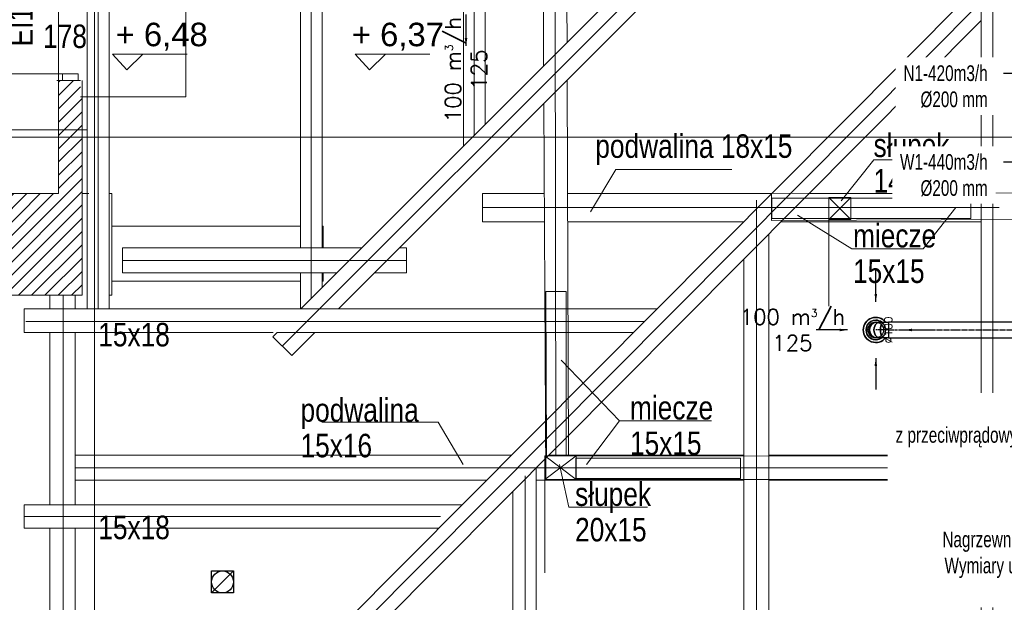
# Model space of a CAD drawing. Header units: millimetres. Extents: x -573548 to 674770, y -246895 to -89040.
# Tile 173 of 199: x 87468 to 93754, y -178223 to -174504. Entities that reach past the tile are written whole.
import ezdxf
from ezdxf import colors
from ezdxf.entities.mleader import LeaderData, LeaderLine
from ezdxf.enums import TextEntityAlignment as Align
from ezdxf.math import Vec2, Vec3

# ---------------------------------------------------------------- set-up
doc = ezdxf.new("R2010")
doc.units = ezdxf.units.MM
doc.linetypes.add('Oś', pattern=[22.225, 12.7, -3.175, 3.175, -3.175])
for name, color, linetype in [('__S_WM_OPIS', 151, 'Continuous'), ('FLUID-N2-100-ARRGR', 7, 'Continuous'), ('FLUID-W2', 7, 'Continuous'), ('FLUID-W2-100-ARRGR', 7, 'Continuous'), ('FLUID-W2-50-DIM', 7, 'Continuous'), ('FLUID-W2-SYM', 7, 'Continuous'), ('FLUID-WC2', 7, 'Continuous')]:
    doc.layers.add(name, color=color, linetype=linetype)
for name, color, linetype, lineweight in [('A.05 RZUT PODDASZA_is$0$DIM MALY_Nr_pióra__8', 8, 'Continuous', 9), ('A.05 RZUT PODDASZA_is$0$Drawing & Figure_Nr_pióra__18', 8, 'Continuous', 9), ('A.05 RZUT PODDASZA_is$0$Koty_Nr_pióra__1', 8, 'Continuous', 9), ('A.05 RZUT PODDASZA_is$0$Koty_Nr_pióra__61', 8, 'Continuous', 9), ('A.05 RZUT PODDASZA_is$0$murłata#1_Nr_pióra__7', 8, 'Continuous', 9), ('A.05 RZUT PODDASZA_is$0$Nowe_A-DRZWI_Nr_pióra__59', 8, 'Continuous', 9), ('A.05 RZUT PODDASZA_is$0$Nowe_opisy inne_Nr_pióra__59', 8, 'Continuous', 9), ('A.05 RZUT PODDASZA_is$0$obwody#7_Nr_pióra__5', 8, 'Continuous', 9), ('A.05 RZUT PODDASZA_is$0$opisy inne_Nr_pióra__1', 8, 'Continuous', 9), ('A.05 RZUT PODDASZA_is$0$OSIE_Nr_pióra__1', 8, 'Continuous', 9), ('A.05 RZUT PODDASZA_is$0$platew_Nr_pióra__1', 8, 'Continuous', 9), ('A.05 RZUT PODDASZA_is$0$podwaliny_Nr_pióra__7', 8, 'Continuous', 9), ('A.05 RZUT PODDASZA_is$0$SCIANY_KONSTR_Nr_pióra__21', 8, 'Continuous', 9), ('A.05 RZUT PODDASZA_is$0$Structural - Grid', 8, 'Continuous', 9), ('A.05 RZUT PODDASZA_is$0$Structural - Grid_Nr_pióra__17', 8, 'Continuous', 9), ('A.05 RZUT PODDASZA_is$0$WIDOK2_Nr_pióra__1', 8, 'Continuous', 9), ('A.05 RZUT PODDASZA_is$0$WIDOK_Nr_pióra__1', 8, 'Continuous', 9), ('A.05 RZUT PODDASZA_is$0$wiezba_Nr_pióra__1', 8, 'Continuous', 9), ('A.05 RZUT PODDASZA_is$0$wiezba_Nr_pióra__2', 8, 'Continuous', 9), ('A.05 RZUT PODDASZA_is$0$wiezba_Nr_pióra__41', 8, 'Continuous', 9)]:
    doc.layers.add(name, color=color, linetype=linetype, lineweight=lineweight)
doc.styles.add('A.05 RZUT PODDASZA_is$0$STYL_AUTOMATYCZNY_1', font='Arial.ttf')
doc.styles.add('A.05 RZUT PODDASZA_is$0$STYL_AUTOMATYCZNY_6', font='Arial.ttf', dxfattribs={"width": 0.7})
doc.styles.add('FDBES', font='simplex.shx')
doc.styles.add('WĄSKI 2', font='arial.ttf', dxfattribs={"width": 0.7})
doc.dimstyles.new('FDBES', dxfattribs={"dimscale": 50, "dimtxt": 4, "dimasz": 2.5, "dimexe": 0.8, "dimexo": 2, "dimgap": 1, "dimtad": 1, "dimdsep": 46, "dimtxsty": 'FDBES', "dimcen": 2.5, "dimclrd": 4, "dimclre": 5, "dimadec": 0, "dimazin": 0, "dimtfac": 1, "dimtmove": 0, "dimatfit": 3, "dimfxl": 1, "dimarcsym": 0})

# ---------------------------------------------------------------- blocks, each defined once
blk = doc.blocks.new('A.05 RZUT PODDASZA_is$0$Standardowy znacznik osi_2')
at = {"layer": 'A.05 RZUT PODDASZA_is$0$Structural - Grid_Nr_pióra__17'}
blk.add_line((1000, 0), (17853.1, 0), dxfattribs=at)
at = {"layer": 'A.05 RZUT PODDASZA_is$0$Structural - Grid_Nr_pióra__17', "style": 'A.05 RZUT PODDASZA_is$0$STYL_AUTOMATYCZNY_1'}
for tag, p in [('AC_MarkerText_1_0', (5, -80)), ('AC_MarkerText_1_1', (19358.1, -80))]:
    blk.add_attdef(tag, text='', height=350, rotation=270, dxfattribs=at).set_placement(p, align=Align.TOP_CENTER)
blk = doc.blocks.new('A.05 RZUT PODDASZA_is$0$Standardowy znacznik osi_3')
at = {"layer": 'A.05 RZUT PODDASZA_is$0$Structural - Grid_Nr_pióra__17'}
blk.add_line((2962.2, 0), (40906.6, 0), dxfattribs=at)
at = {"layer": 'A.05 RZUT PODDASZA_is$0$Structural - Grid_Nr_pióra__17', "style": 'A.05 RZUT PODDASZA_is$0$STYL_AUTOMATYCZNY_1'}
for tag, p in [('AC_MarkerText_1_0', (-250, -335)), ('AC_MarkerText_1_1', (44118.7, -335))]:
    blk.add_attdef(tag, text='', height=350, rotation=180, dxfattribs=at).set_placement(p, align=Align.TOP_CENTER)
blk = doc.blocks.new('A.05 RZUT PODDASZA_is')
at = {"layer": 'A.05 RZUT PODDASZA_is$0$Drawing & Figure_Nr_pióra__18'}
h = blk.add_hatch(dxfattribs=at)
h.set_pattern_fill('Common_Brick_0001', color=256, style=0, pattern_type=2)
h.set_pattern_definition([(45, (0, 0), (-42.426407, 42.426407), [])])
h.paths.add_polyline_path([(83186.6, -100613.7), (83137.9, -100972.8), (83137.9, -101122.8), (83137.9, -101262.8), (83137.9, -101286.8), (83152.9, -101286.8, 0.436052), (83162.6, -101296.8), (83235, -101296.8, -0.371445), (83250.9, -101309.8), (83262.9, -101309.8), (83262.9, -101322.8), (83277.9, -101322.8), (83277.9, -101262.8), (83393.4, -101262.8), (87340.4, -101262.8), (87816.7, -101262.8), (87816.7, -100207.8), (87816.7, -99996.2), (87806.7, -99996.2), (87806.7, -99892.8), (87791.4, -99892.8), (87791.4, -99892.8), (87734.1, -99892.8), (87666.7, -99892.8), (87666.7, -100207.8), (87666.7, -100613.7), (87340.4, -100613.7), (85457.3, -100613.7), (84951.4, -100613.7), (84951.4, -100892.8), (84811.4, -100892.8), (84811.4, -100613.7), (83210.4, -100613.7, -0.294255), (83206, -100618.8, -0.458912), (83198, -100613.7)])
at = {"layer": 'A.05 RZUT PODDASZA_is$0$DIM MALY_Nr_pióra__8'}
for p, q in [((92583.9, -100647.4), (92583.9, -101332.9)), ((90772.4, -102385.9), (90772.4, -103034.4))]:
    blk.add_line(p, q, dxfattribs=at)
at = {"layer": 'A.05 RZUT PODDASZA_is$0$Koty_Nr_pióra__1'}
for points in [[(88489, -99724.1), (88011.7, -99724.1), (88102.9, -99823.6), (88205, -99724.1)], [(90037.2, -99724.1), (89559.9, -99724.1), (89651.1, -99823.6), (89753.2, -99724.1)]]:
    blk.add_lwpolyline(points, dxfattribs=at)
at = {"layer": 'A.05 RZUT PODDASZA_is$0$murłata#1_Nr_pióra__7'}
for p, q in [((87612.3, -101350.4), (87612.3, -101262.8)), ((87772.3, -101350.4), (87772.3, -101262.8)), ((87612.3, -102600.4), (87612.3, -101500.4)), ((87772.3, -102600.4), (87772.3, -101500.4)), ((87612.3, -103830.4), (87612.3, -102750.4)), ((87772.3, -103830.4), (87772.3, -102750.4))]:
    blk.add_line(p, q, dxfattribs=at)
at = {"layer": 'A.05 RZUT PODDASZA_is$0$Nowe_A-DRZWI_Nr_pióra__59'}
blk.add_lwpolyline([(87692, -99850.4), (87692, -99892.8), (87791.4, -99892.8), (87791.4, -99850.4), (86987.9, -99850.1, -0.414214), (87683.4, -99155.2), (87791.4, -99155.2), (87791.4, -99112.8), (87692, -99112.8), (87692, -99155.2)], format="xyb", dxfattribs=at)
at = {"layer": 'A.05 RZUT PODDASZA_is$0$obwody#7_Nr_pióra__5'}
blk.add_lwpolyline([(87666.7, -100613.7), (85457.3, -100613.7), (85457.3, -99408.7), (84836.7, -99408.7), (84836.7, -98203.7), (87666.7, -98203.7)], close=True, dxfattribs=at)
at = {"layer": 'A.05 RZUT PODDASZA_is$0$opisy inne_Nr_pióra__1'}
for p, q in [((92383.6, -100751.7), (92732, -100965.9)), ((90875, -101677.7), (91247.1, -102064))]:
    blk.add_line(p, q, dxfattribs=at)
for points in [[(93326.3, -100398), (92872.6, -100398), (92662.7, -100660.1)], [(91965.8, -100459.5), (91224.1, -100459.5), (91064, -100729.7)], [(92732, -100965.9), (93185.7, -100965.9), (93395.5, -100703.8)], [(89348.2, -102073.6), (90089.8, -102073.6), (90250, -102343.8)], [(91036.9, -102343.8), (91247.1, -102064), (91835, -102064)], [(90866.1, -102343.9), (90924.7, -102616.2), (91426.7, -102616.2)]]:
    blk.add_lwpolyline(points, dxfattribs=at)
at = {"layer": 'A.05 RZUT PODDASZA_is$0$OSIE_Nr_pióra__1'}
for p, q in [((93632.3, -93185.2), (93632.3, -105475.2)), ((90832.3, -96213.8), (90842.7, -102283.8)), ((87920.5, -99249.5), (87920.5, -101350.4)), ((89280.5, -99249.5), (89280.5, -101282.9)), ((90321.2, -99249.5), (90321.2, -100242.2)), ((87555, -105422.5), (93612.3, -99333.8)), ((89095.3, -101588.3), (91349.9, -99333.8)), ((92122.3, -100655.5), (92122.3, -105475.2)), ((93671, -100703.8), (90373.2, -100703.8)), ((89887.6, -101040.4), (88075, -101040.4)), ((87697.3, -105138.9), (87697.3, -101262.8)), ((91405.5, -101430.4), (87457.3, -101430.4)), ((108642.7, -102363.8), (87772.3, -102363.8)), ((90646.1, -102415.6), (90646.1, -105476.9)), ((90105.5, -102675.4), (87447.3, -102675.4))]:
    blk.add_line(p, q, dxfattribs=at)
at = {"layer": 'A.05 RZUT PODDASZA_is$0$platew_Nr_pióra__1'}
for p, q in [((90763.9, -99799.5), (90762.6, -99405.2)), ((90913.4, -99650), (90912.6, -99405.2)), ((90921.9, -102289), (90914.2, -99889.7)), ((90777.4, -102438.9), (90764.7, -100039.2)), ((106896.5, -100578.5), (92219, -100613)), ((92219, -100613), (92219, -100785.8)), ((106896.5, -100728.8), (92219, -100785.8)), ((110647.3, -102292.9), (90921.9, -102289)), ((110647.3, -102442.9), (90777.4, -102438.9))]:
    blk.add_line(p, q, dxfattribs=at)
at = {"layer": 'A.05 RZUT PODDASZA_is$0$podwaliny_Nr_pióra__7'}
for p, q in [((90766.5, -100613.8), (90373.2, -100613.8)), ((90373.2, -100613.8), (90373.2, -100793.8)), ((92219, -100613.8), (90916.5, -100613.8)), ((93557.3, -100613.8), (92458.8, -100613.8)), ((90767.1, -100793.8), (90373.2, -100793.8)), ((92039.9, -100793.8), (90917.1, -100793.8)), ((93557.3, -100793.8), (92279.7, -100793.8))]:
    blk.add_line(p, q, dxfattribs=at)
for points in [[(87772.3, -102283.8), (90557.6, -102283.8)], [(90797.4, -102283.8), (92042.3, -102283.8)], [(92202.3, -102283.8), (93557.3, -102283.8)], [(90398.5, -102443.8), (87772.3, -102443.8)], [(92042.3, -102443.8), (90716.1, -102443.8)], [(93557.3, -102443.8), (92202.3, -102443.8)]]:
    blk.add_lwpolyline(points, dxfattribs=at)
at = {"layer": 'A.05 RZUT PODDASZA_is$0$SCIANY_KONSTR_Nr_pióra__21'}
for p, q in [((87806.7, -99892.8), (87656.7, -99892.8)), ((87666.7, -100612.8), (87666.7, -99892.8)), ((87816.7, -99892.8), (87816.7, -101262.8)), ((87666.7, -100612.8), (84951.4, -100612.8)), ((87816.7, -101262.8), (83277.9, -101262.8))]:
    blk.add_line(p, q, dxfattribs=at)
at = {"layer": 'A.05 RZUT PODDASZA_is$0$WIDOK2_Nr_pióra__1'}
for p, q in [((87860.5, -100612.8), (87816.7, -100612.8)), ((88006.7, -100612.8), (87990.5, -100612.8)), ((88006.7, -100612.8), (88006.7, -101262.8)), ((88006.7, -100822.8), (89210.5, -100822.8)), ((89350.5, -100822.8), (89356.7, -100822.8)), ((89356.7, -100822.8), (89356.7, -100960.4)), ((89356.7, -101120.4), (89356.7, -101172.8)), ((88006.7, -101172.8), (89210.5, -101172.8)), ((89350.5, -101172.8), (89356.7, -101172.8)), ((87990.5, -101262.8), (88006.7, -101262.8))]:
    blk.add_line(p, q, dxfattribs=at)
at = {"layer": 'A.05 RZUT PODDASZA_is$0$WIDOK_Nr_pióra__1'}
for p, q in [((88478.9, -98899.7), (88478.9, -99996.2)), ((88478.9, -99996.2), (87806.7, -99996.2)), ((81241.7, -100207.8), (87850.5, -100207.8))]:
    blk.add_line(p, q, dxfattribs=at)
at = {"layer": 'A.05 RZUT PODDASZA_is$0$wiezba_Nr_pióra__1'}
for p, q in [((87850.5, -99367.8), (87850.5, -101350.4)), ((87990.5, -99367.8), (87990.5, -101350.4)), ((89210.5, -101120.4), (89210.5, -101352.9)), ((89350.5, -101120.4), (89350.5, -101212.9))]:
    blk.add_line(p, q, dxfattribs=at)
for points in [[(92219.7, -100774.1), (93491.2, -100774.1), (93491.2, -100644.1), (92219.7, -100644.1)], [(90783, -102288.9), (90778, -101238.9), (90908, -101238.9), (90908, -102288.9)], [(90969.9, -102431.9), (92019.9, -102431.9), (92019.9, -102301.9), (90969.9, -102301.9)]]:
    blk.add_lwpolyline(points, close=True, dxfattribs=at)
at = {"layer": 'A.05 RZUT PODDASZA_is$0$wiezba_Nr_pióra__2'}
for p, q in [((93557.3, -93185.2), (93557.3, -105475.2)), ((87494.9, -105362.4), (93492.1, -99334.1)), ((89210.5, -99367.8), (89210.5, -100960.4)), ((89350.5, -99367.8), (89350.5, -100960.4)), ((90251.2, -99367.8), (90251.2, -100312.2)), ((90391.2, -99367.8), (90391.2, -100172.2)), ((89213.1, -101350.4), (91158.2, -99405.2)), ((89453.5, -101350.4), (91398.6, -99405.2)), ((87615.1, -105482.6), (93557.3, -99509.6)), ((89035.2, -101528.2), (89063.1, -101500.4)), ((89155.5, -101648.4), (89303.5, -101500.4)), ((89035.2, -101528.2), (89155.5, -101648.4)), ((90242.7, -102600.4), (87447.3, -102600.4)), ((87447.3, -102600.4), (87447.3, -102750.4)), ((90093.5, -102750.4), (87447.3, -102750.4))]:
    blk.add_line(p, q, dxfattribs=at)
for points in [[(92042.3, -101032.5), (92042.3, -105475.2), (92202.3, -105475.2), (92202.3, -100871.6)], [(89443.1, -101120.4), (88075, -101120.4), (88075, -100960.4), (89603.1, -100960.4)], [(89843.5, -100960.4), (89887.6, -100960.4), (89887.6, -101120.4), (89683.5, -101120.4)], [(89037.4, -101500.4), (87447.3, -101500.4), (87447.3, -101350.4), (89213.1, -101350.4)], [(89213.1, -101350.4), (91486.2, -101350.4)], [(91337, -101500.4), (89063.1, -101500.4)], [(90566.1, -102516.3), (90566.1, -105476.9), (90716.1, -105476.9), (90716.1, -102365.5)]]:
    blk.add_lwpolyline(points, dxfattribs=at)
at = {"layer": 'A.05 RZUT PODDASZA_is$0$wiezba_Nr_pióra__41'}
for p, q in [((92584.2, -100779.4), (92724.2, -100639.4)), ((92584.2, -100639.4), (92724.2, -100779.4)), ((90772.4, -102288.9), (90972.4, -102438.9)), ((90772.4, -102438.9), (90972.4, -102288.9))]:
    blk.add_line(p, q, dxfattribs=at)
for points in [[(92584.2, -100779.4), (92724.2, -100779.4), (92724.2, -100639.4), (92584.2, -100639.4)], [(90772.4, -102288.9), (90972.4, -102288.9), (90972.4, -102438.9), (90772.4, -102438.9)]]:
    blk.add_lwpolyline(points, close=True, dxfattribs=at)
at = {"layer": 'A.05 RZUT PODDASZA_is$0$Structural - Grid', "zscale": 1000}
for name, p, rotation in [('A.05 RZUT PODDASZA_is$0$Standardowy znacznik osi_2', (87897.3, -108395.1), 90), ('A.05 RZUT PODDASZA_is$0$Standardowy znacznik osi_3', (121683.4, -100254.9), 180)]:
    blk.add_blockref(name, p, dxfattribs=dict(at, rotation=rotation))
at = {"layer": 'A.05 RZUT PODDASZA_is$0$Koty_Nr_pióra__61', "char_height": 150, "attachment_point": 7, "style": 'A.05 RZUT PODDASZA_is$0$STYL_AUTOMATYCZNY_1'}
for s, insert in [('\\A1;{\\pql;\\fArial|b0|i0|c238|p0;\\W1.000000; + 6,48}', (87972.8, -99701.6)), ('\\A1;{\\pql;\\fArial|b0|i0|c238|p0;\\W1.000000; + 6,37}', (89480.9, -99701.6))]:
    blk.add_mtext(s, dxfattribs=dict(at, insert=insert))
at = {"layer": 'A.05 RZUT PODDASZA_is$0$Nowe_opisy inne_Nr_pióra__59', "insert": (87428.5, -99502.1), "char_height": 150, "attachment_point": 5, "rotation": 90, "style": 'A.05 RZUT PODDASZA_is$0$STYL_AUTOMATYCZNY_6'}
blk.add_mtext('\\A1;{\\pqc;\\fArial|b0|i0|c238|p0;\\W0.800000;EI15}', dxfattribs=at)
at = {"layer": 'A.05 RZUT PODDASZA_is$0$Nowe_opisy inne_Nr_pióra__59', "insert": (87708, -99611.2), "char_height": 150, "attachment_point": 5, "style": 'A.05 RZUT PODDASZA_is$0$STYL_AUTOMATYCZNY_6'}
blk.add_mtext('\\A1;{\\pqc;\\fArial|b0|i0|c238|p0;\\W0.800000;178}', dxfattribs=at)
at = {"layer": 'A.05 RZUT PODDASZA_is$0$opisy inne_Nr_pióra__1', "char_height": 150, "style": 'A.05 RZUT PODDASZA_is$0$STYL_AUTOMATYCZNY_6'}
for s, insert, attachment_point in [('\\A1;{\\pql;\\fArial|b0|i0|c238|p0;\\W0.800000;podwalina 18x15}', (91093.7, -100431.4), 7), ('\\A1;{\\pqc;\\fArial|b0|i0|c238|p0;\\W0.800000;15x18}', (88149, -101515.6), 5), ('\\A1;{\\pqc;\\fArial|b0|i0|c238|p0;\\W0.800000;15x18}', (88149, -102746.1), 5)]:
    blk.add_mtext(s, dxfattribs=dict(at, insert=insert, attachment_point=attachment_point))
at = {"layer": 'A.05 RZUT PODDASZA_is$0$opisy inne_Nr_pióra__1', "char_height": 150, "attachment_point": 1, "line_spacing_factor": 0.906268, "style": 'A.05 RZUT PODDASZA_is$0$STYL_AUTOMATYCZNY_6'}
for s, insert in [('\\A1;{\\pql;\\fArial|b0|i0|c238|p0;\\W0.800000;słupek\\P\\pql;\\fArial|b0|i0|c238|p0;\\W0.800000;14x15}', (92870, -100230.9)), ('\\A1;{\\pql;\\fArial|b0|i0|c238|p0;\\W0.800000;miecze   \\P\\pql;\\fArial|b0|i0|c238|p0;\\W0.800000;15x15}', (92739.1, -100808)), ('\\A1;{\\pql;\\fArial|b0|i0|c238|p0;\\W0.800000;miecze    \\P\\pql;\\fArial|b0|i0|c238|p0;\\W0.800000;15x15}', (91315.2, -101906.2)), ('\\A1;{\\pql;\\fArial|b0|i0|c238|p0;\\W0.800000;słupek\\P\\pql;\\fArial|b0|i0|c238|p0;\\W0.800000;20x15}', (90964.7, -102457.4))]:
    blk.add_mtext(s, dxfattribs=dict(at, insert=insert))
at = {"layer": 'A.05 RZUT PODDASZA_is$0$opisy inne_Nr_pióra__1', "insert": (89211.7, -101920.7), "char_height": 150, "width": 847.005, "attachment_point": 1, "line_spacing_factor": 0.906268, "style": 'A.05 RZUT PODDASZA_is$0$STYL_AUTOMATYCZNY_6'}
blk.add_mtext('\\A1;{\\pql;\\fArial|b0|i0|c238|p0;\\W0.800000;podwalina \\fArial|b0|i0|c238|p0;\\W0.800000;15x16}', dxfattribs=at)
blk = doc.blocks.new('*U45324')
at = {"color": 0, "linetype": 'ByBlock', "lineweight": -2, "extrusion": (0, 0, -1)}
for major_axis, end_param in [((-80, 0), 2.466469), ((62.4, -50), 2.466453)]:
    blk.add_ellipse((0, 0), major_axis=major_axis, ratio=1, start_param=0, end_param=end_param, dxfattribs=at)
at = {"color": 0, "linetype": 'ByBlock', "lineweight": -2}
for start_param, end_param in [(0, 2.466469), (0, 2.466469), (2.466469, 4.932922), (2.466469, 4.932922)]:
    blk.add_ellipse((0, 0), major_axis=(62.5, 50), ratio=1, start_param=start_param, end_param=end_param, dxfattribs=at)
at = {"color": 6, "linetype": 'Continuous', "lineweight": -2, "extrusion": (0, 0, -1)}
blk.add_ellipse((0, 0), major_axis=(-62.5, 0), ratio=1, start_param=0, end_param=2.214309, dxfattribs=at)
at = {"color": 6, "linetype": 'Continuous', "lineweight": -2}
blk.add_ellipse((0, 0), major_axis=(37.5, 50), ratio=1, start_param=0, end_param=2.214309, dxfattribs=at)
blk = doc.blocks.new('*U45405')
at = {"color": 6, "linetype": 'Continuous', "lineweight": -2}
for p, q in [((-2596, 50), (-2596, 0)), ((-2596, 0), (-2596, -50))]:
    blk.add_line(p, q, dxfattribs=at)
at = {"color": 0, "linetype": 'ByBlock', "lineweight": -2}
for p, q in [((2434, 50), (-2596, 50)), ((-2596, -50), (2410.9, -50))]:
    blk.add_line(p, q, dxfattribs=at)
at = {"layer": 'FLUID-W2-SYM', "color": 7, "linetype": 'Oś', "lineweight": -3}
blk.add_line((-2596, 0), (2420.1, 0), dxfattribs=at)
blk = doc.blocks.new('*U45406')
at = {"color": 6, "linetype": 'Continuous', "lineweight": -3, "extrusion": (1, -1.09476e-47, 1.83697e-16)}
for major_axis, start_param, end_param in [((0, 0, -62.5), 0.643496, 2.498086), ((0, 0, -62.5), 2.498086, 3.141593), ((0, 0, -62.5), 0, 0.643496), ((0, 0, 62.5), 0, 3.141593)]:
    blk.add_ellipse((0, 0), major_axis=major_axis, ratio=1, start_param=start_param, end_param=end_param, dxfattribs=at)
at = {"color": 6, "linetype": 'Continuous', "lineweight": -2, "extrusion": (-1, 1.09476e-47, -1.83697e-16)}
for major_axis, end_param in [((0, 0, 62.5), 0.643506), ((0, 0, -62.5), 3.141593)]:
    blk.add_ellipse((0, 0), major_axis=major_axis, ratio=1, start_param=0, end_param=end_param, dxfattribs=at)
at = {"color": 6, "linetype": 'Continuous', "lineweight": -2, "extrusion": (-1, -7.34712e-18, -5.14361e-17)}
blk.add_ellipse((0, 0), major_axis=(0, 37.5, -50), ratio=1, start_param=0, end_param=0.643496, dxfattribs=at)
blk = doc.blocks.new('*U45407')
at = {"color": 6, "linetype": 'Continuous', "lineweight": -2, "extrusion": (-1, -1.09476e-47, 1.83697e-16)}
for major_axis, end_param in [((0, 0, 62.5), 3.141593), ((0, 0, -62.5), 0.643496)]:
    blk.add_ellipse((0, 0), major_axis=major_axis, ratio=1, start_param=0, end_param=end_param, dxfattribs=at)
at = {"color": 6, "linetype": 'Continuous', "lineweight": -2, "extrusion": (1, 1.09476e-47, -1.83697e-16)}
for major_axis, end_param in [((0, 0, -50), 3.141593), ((0, 0, 50), 0.002102)]:
    blk.add_ellipse((0, 0), major_axis=major_axis, ratio=1, start_param=0, end_param=end_param, dxfattribs=at)
at = {"color": 6, "linetype": 'Continuous', "lineweight": -2, "extrusion": (-1, -2.19548e-16, 2.31495e-16)}
blk.add_ellipse((0, 0), major_axis=(0, -37.5, 50), ratio=1, start_param=0, end_param=0.643506, dxfattribs=at)
blk = doc.blocks.new('*U45408')
at = {"color": 6, "linetype": 'Continuous', "lineweight": -3, "extrusion": (1, -1.09476e-47, 1.83697e-16)}
for major_axis in [(0, 0, -50), (0, 0, 50)]:
    blk.add_ellipse((0, 0), major_axis=major_axis, ratio=1, start_param=0, end_param=3.141593, dxfattribs=at)
at = {"color": 6, "linetype": 'Continuous', "lineweight": -2, "extrusion": (-1, 1.09476e-47, -1.83697e-16)}
blk.add_ellipse((0, 0), major_axis=(0, 0, -50), ratio=1, start_param=0, end_param=3.141593, dxfattribs=at)
blk = doc.blocks.new('*U45409')
at = {"color": 0, "linetype": 'ByBlock', "lineweight": -2}
for p, q in [((0, 15, 50), (0, 8.9, 50)), ((0, 8.9, -50), (0, 15, -50)), ((0, 8.9, 50), (0, -8.4, 50)), ((0, -8.4, -50), (0, 8.9, -50)), ((0, -8.4, 50), (0, -34.4, 50)), ((0, -34.4, -50), (0, -8.4, -50)), ((0, -34.4, 50), (0, -65, 50)), ((0, -65, -50), (0, -34.4, -50))]:
    blk.add_line(p, q, dxfattribs=at)
at = {"color": 6, "linetype": 'Continuous', "lineweight": -2}
blk.add_line((0, -65, 50), (0, -65, -50), dxfattribs=at)
at = {"color": 6, "linetype": 'Continuous', "lineweight": -2, "extrusion": (-1, 1.11022e-16, 6.12323e-17)}
blk.add_ellipse((0, 15), major_axis=(0, 0, 50), ratio=1, start_param=0, end_param=3.141593, dxfattribs=at)
at = {"color": 6, "linetype": 'Continuous', "lineweight": -3, "extrusion": (-1, -1.83697e-16, 6.12323e-17)}
for centre, ratio in [((0, 8.9), 0.92388), ((0, -8.4), 0.707107), ((0, -34.4), 0.382683)]:
    blk.add_ellipse(centre, major_axis=(0, 0, 50), ratio=ratio, start_param=0, end_param=3.141593, dxfattribs=at)
at = {"color": 6, "linetype": 'Continuous', "lineweight": -3, "extrusion": (1, 1.83697e-16, -6.12323e-17)}
for centre, ratio in [((0, 8.9), 0.92388), ((0, -8.4), 0.707107), ((0, -34.4), 0.382683)]:
    blk.add_ellipse(centre, major_axis=(0, 0, -50), ratio=ratio, start_param=0, end_param=3.141593, dxfattribs=at)
at = {"layer": 'FLUID-W2-SYM', "color": 7, "linetype": 'Oś', "lineweight": -3}
for p, q in [((0, 8.9), (0, 15)), ((0, -8.4), (0, 8.9)), ((0, -34.4), (0, -8.4)), ((0, -65), (0, -34.4))]:
    blk.add_line(p, q, dxfattribs=at)
blk = doc.blocks.new('*U13270')
at = {"color": 5}
blk.add_leader([(-200, 0), (0, 0)], dimstyle='FDBES', override={"dimscale": 20, "dimclrd": 5}, dxfattribs=at)
blk = doc.blocks.new('*U43303')
at = {"color": 5}
blk.add_leader([(0, 0), (200, 0)], dimstyle='FDBES', override={"dimscale": 20, "dimclrd": 5}, dxfattribs=at)
blk = doc.blocks.new('*U43304')
at = {"color": 5}
blk.add_leader([(0, 0), (-200, 0)], dimstyle='FDBES', override={"dimscale": 20, "dimclrd": 5}, dxfattribs=at)
blk = doc.blocks.new('*U43305')
at = {"color": 5}
blk.add_leader([(0, 0), (0, 200)], dimstyle='FDBES', override={"dimscale": 20, "dimclrd": 5}, dxfattribs=at)
blk = doc.blocks.new('*U43306')
at = {"color": 5}
blk.add_leader([(0, 0), (0, -200)], dimstyle='FDBES', override={"dimscale": 20, "dimclrd": 5}, dxfattribs=at)

msp = doc.modelspace()

# ---------------------------------------------------------------- block references
msp.add_blockref('A.05 RZUT PODDASZA_is', (49.4, -75000))

# ---------------------------------------------------------------- next in the draw order: linework, layer by layer
at = {"layer": 'FLUID-WC2', "color": 30, "linetype": 'Continuous'}
msp.add_lwpolyline([(88692.8, -178022.8), (88832.8, -178022.8), (88832.8, -178162.8), (88692.8, -178162.8)], close=True, dxfattribs=at)
at = {"layer": 'FLUID-WC2', "color": 30, "linetype": 'Continuous', "elevation": -530}
msp.add_lwpolyline([(88692.8, -178162.8), (88832.8, -178022.8)], dxfattribs=at)
at = {"layer": 'FLUID-WC2', "color": 30, "linetype": 'Continuous'}
msp.add_circle((88762.8, -178092.8, -530), 70, dxfattribs=at)

# ---------------------------------------------------------------- next in the draw order: block references
at = {"layer": 'FLUID-N2-100-ARRGR', "color": 1, "rotation": 89.99999999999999}
msp.add_blockref('*U13270', (90317.7, -174470.8, 6255.7), dxfattribs=at)
at = {"layer": 'FLUID-W2', "color": 6, "linetype": 'Continuous', "extrusion": (0, 0, -1), "rotation": 180}
msp.add_blockref('*U45324', (-92933.8, -176484.6, -6269.3), dxfattribs=at)
at = {"layer": 'FLUID-W2', "color": 6, "linetype": 'Continuous', "extrusion": (0, -1, -1.83697e-16)}
for name, p, rotation in [('*U45406', (92933.8, 6444.3, 176484.6), 270), ('*U45407', (92933.8, 6651.3, 176484.6), 89.99999999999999), ('*U45408', (92933.8, 6761.8, 176484.6), 270)]:
    msp.add_blockref(name, p, dxfattribs=dict(at, rotation=rotation))
at = {"layer": 'FLUID-W2', "color": 6, "linetype": 'Continuous', "extrusion": (-1.2326e-32, 1, 6.12323e-17), "rotation": 270}
msp.add_blockref('*U45409', (-92948.8, 6905.3, -176484.6), dxfattribs=at)
at = {"layer": 'FLUID-W2', "color": 6, "linetype": 'Continuous', "rotation": 360}
msp.add_blockref('*U45405', (95610, -176484.6, 6920.2), dxfattribs=at)
at = {"layer": 'FLUID-W2-100-ARRGR', "color": 150, "rotation": 180}
for name, p in [('*U43306', (92933.8, -176304.6, 6249.3)), ('*U43303', (92753.8, -176484.6, 6249.3)), ('*U43304', (93113.8, -176484.6, 6249.3)), ('*U43305', (92933.8, -176664.6, 6249.3))]:
    msp.add_blockref(name, p, dxfattribs=at)

# ---------------------------------------------------------------- next in the draw order: texts
at = {"layer": 'FLUID-N2-100-ARRGR', "insert": (90317.7, -174823.2, 6255.7), "char_height": 100, "attachment_point": 5, "rotation": 90, "style": 'FDBES'}
msp.add_mtext('100 m{\\A2;\\H0.5x;3}/h\\P125', dxfattribs=at)
at = {"layer": 'FLUID-W2-100-ARRGR', "insert": (92401.4, -176484.6, 6249.3), "char_height": 100, "attachment_point": 5, "style": 'FDBES'}
msp.add_mtext('100 m{\\A2;\\H0.5x;3}/h\\P125', dxfattribs=at)
at = {"layer": 'FLUID-W2-50-DIM', "insert": (93014, -176484.6, 6920.2), "char_height": 50, "attachment_point": 5, "rotation": 90, "style": 'FDBES'}
msp.add_mtext('∅100\\P', dxfattribs=at)

# ---------------------------------------------------------------- next in the draw order: leaders
at = {"layer": '__S_WM_OPIS'}
ml = msp.add_multileader_mtext('Standard', dxfattribs=at)
ml.set_content('W1-440m3/h\\P%%c200 mm\\P', color=256, style='WĄSKI 2')
ml.set_leader_properties()
ml.build(insert=Vec2(0, 0))
ml.multileader.update_dxf_attribs({"has_text_frame": 1, "dogleg_length": 100, "arrow_head_size": 150})
ctx = ml.context
ctx.base_point, ctx.char_height, ctx.arrow_head_size, ctx.landing_gap_size, ctx.plane_origin = Vec3(92996.5, -175414.1), 100, 150, 100, Vec3(87235.5, -174694)
ctx.text_align_type = 2
notes = []
notes.append((ctx, [(0, (1, 1, 0), (93828, -175414.1), (-1, 0), 80, [(0, [(94408, -175952.2)], 0, [])])]))
ctx.mtext.insert, ctx.mtext.alignment, ctx.mtext.flow_direction = Vec3(93648, -175362.1), 3, 5
ctx.mtext.has_bg_fill, ctx.mtext.bg_color, ctx.mtext.bg_scale_factor, ctx.mtext.bg_transparency, ctx.mtext.use_window_bg_color = 1, -1027028792, 1.5, 0, 1
for ctx, leaders in notes:
    for number, flags, end, landing, length, lines in leaders:
        leader = LeaderData()
        leader.index, (leader.has_last_leader_line, leader.has_dogleg_vector, leader.attachment_direction) = number, flags
        leader.last_leader_point, leader.dogleg_vector, leader.dogleg_length = Vec3(end), Vec3(landing), length
        for number, points, colour, breaks in lines:
            line = LeaderLine()
            line.index, line.vertices, line.color, line.breaks = number, Vec3.list(points), colors.encode_raw_color(colour), breaks
            leader.lines.append(line)
        ctx.leaders.append(leader)

# ---------------------------------------------------------------- next in the draw order: leaders
ml = msp.add_multileader_mtext('Standard', dxfattribs=at)
ml.set_content('N1-420m3/h\\P%%c200 mm\\P', color=256, style='WĄSKI 2')
ml.set_leader_properties()
ml.build(insert=Vec2(0, 0))
ml.multileader.update_dxf_attribs({"has_text_frame": 1, "dogleg_length": 100, "arrow_head_size": 150})
ctx = ml.context
ctx.base_point, ctx.char_height, ctx.arrow_head_size, ctx.landing_gap_size, ctx.plane_origin = Vec3(92996.5, -174847.6), 100, 150, 100, Vec3(87235.5, -174127.4)
ctx.text_align_type = 2
notes = []
notes.append((ctx, [(0, (1, 1, 0), (93828, -174847.6), (-1, 0), 80, [(0, [(94710.9, -175952.2)], 0, [])])]))
ctx.mtext.insert, ctx.mtext.alignment, ctx.mtext.flow_direction = Vec3(93648, -174795.6), 3, 5
ctx.mtext.has_bg_fill, ctx.mtext.bg_color, ctx.mtext.bg_scale_factor, ctx.mtext.bg_transparency, ctx.mtext.use_window_bg_color = 1, -1027028792, 1.5, 0, 1
for ctx, leaders in notes:
    for number, flags, end, landing, length, lines in leaders:
        leader = LeaderData()
        leader.index, (leader.has_last_leader_line, leader.has_dogleg_vector, leader.attachment_direction) = number, flags
        leader.last_leader_point, leader.dogleg_vector, leader.dogleg_length = Vec3(end), Vec3(landing), length
        for number, points, colour, breaks in lines:
            line = LeaderLine()
            line.index, line.vertices, line.color, line.breaks = number, Vec3.list(points), colors.encode_raw_color(colour), breaks
            leader.lines.append(line)
        ctx.leaders.append(leader)

# ---------------------------------------------------------------- next in the draw order: leaders
ml = msp.add_multileader_mtext('Standard', dxfattribs=at)
ml.set_content('CENTRALA NAWIEWNO-WYWIEWNA NW2\\Pz przeciwprądowy wymiennikiem odzysku ciepła prod. Komfovent\\P ,lub równoważna\\PVn=1250m³/h; 250Pa, Nele=1x0,5kW; 1-230V \\PVw=1010m³/h; 250Pa, Nele=1x0,5kW; 1-230V\\PNagrzewnico-chłodnica freonowa - Qg=3,6kW/Qch=4,3kW\\PWymiary urządzenia: dł x wys x szer = 1810x905x910 mm\\PWaga: 225 kg\\P', color=256, style='WĄSKI 2')
ml.set_leader_properties()
ml.build(insert=Vec2(0, 0))
ml.multileader.update_dxf_attribs({"has_text_frame": 1, "dogleg_length": 100, "arrow_head_size": 150})
ctx = ml.context
ctx.base_point, ctx.char_height, ctx.arrow_head_size, ctx.landing_gap_size, ctx.plane_origin = Vec3(95915.1, -177054.3), 100, 150, 100, Vec3(97054.2, -175569.8)
ctx.text_align_type = 2
notes = []
notes.append((ctx, [(0, (1, 1, 0), (96006.7, -177120.1), (-0.699962, 0.71418), 65, [(0, [(98431.3, -174766.7), (96006.7, -176920.1)], 0, [])])]))
ctx.mtext.insert, ctx.mtext.alignment, ctx.mtext.flow_direction = Vec3(95891.2, -176937.6), 3, 5
ctx.mtext.has_bg_fill, ctx.mtext.bg_color, ctx.mtext.bg_scale_factor, ctx.mtext.bg_transparency, ctx.mtext.use_window_bg_color = 1, -1027028792, 1.5, 0, 1
for ctx, leaders in notes:
    for number, flags, end, landing, length, lines in leaders:
        leader = LeaderData()
        leader.index, (leader.has_last_leader_line, leader.has_dogleg_vector, leader.attachment_direction) = number, flags
        leader.last_leader_point, leader.dogleg_vector, leader.dogleg_length = Vec3(end), Vec3(landing), length
        for number, points, colour, breaks in lines:
            line = LeaderLine()
            line.index, line.vertices, line.color, line.breaks = number, Vec3.list(points), colors.encode_raw_color(colour), breaks
            leader.lines.append(line)
        ctx.leaders.append(leader)

doc.saveas('drawing.dxf')
